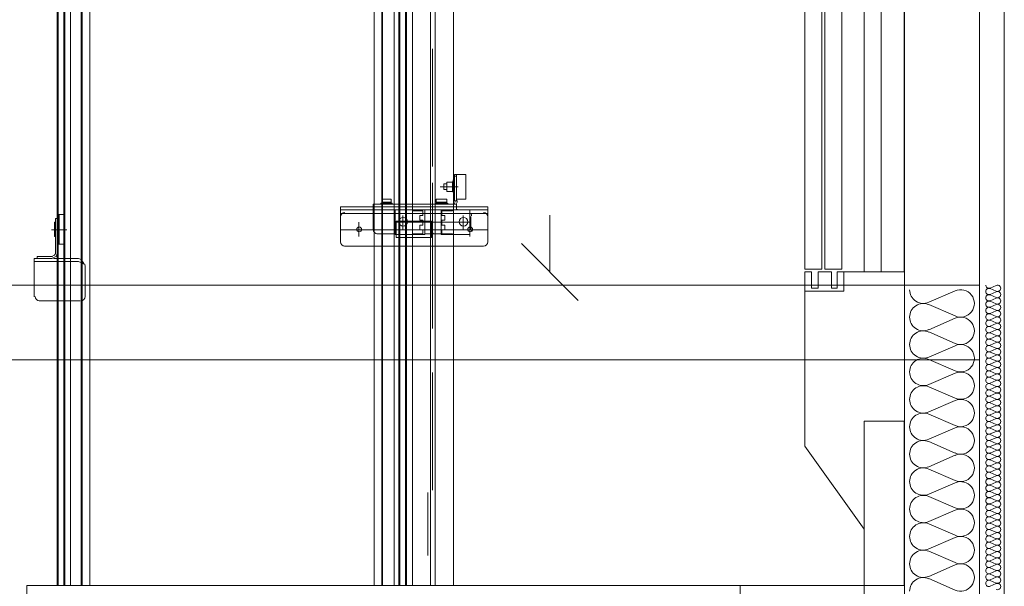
# Model space of a CAD drawing. Header units: millimetres. Extents: x 178516 to 426772, y -178579 to -115871.
# Tile 232 of 256: x 350257 to 352232, y -134884 to -133747. Entities that reach past the tile are written whole.
import ezdxf

# ---------------------------------------------------------------- set-up
doc = ezdxf.new("R2010")
doc.units = ezdxf.units.MM
doc.header["$MEASUREMENT"] = 0
doc.layers.get('0').update_dxf_attribs({"color": 252, "lineweight": 5})
for name, color, linetype, lineweight in [('Nowe_320-W Umeblowanie_Nr_pióra__103', 252, 'Continuous', 5), ('Nowe_320-W Umeblowanie_Nr_pióra__181', 252, 'Continuous', 5), ('Nowe_820-G Rysunki Obrazki_Nr_pióra__1', 252, 'Continuous', 5), ('Nowe_820-G Rysunki Obrazki_Nr_pióra__181', 252, 'Continuous', 5), ('Nowe_820-G Rysunki Obrazki_Nr_pióra__27', 252, 'Continuous', 5), ('Nowe_820-G Rysunki Obrazki_Nr_pióra__7', 252, 'Continuous', 5)]:
    doc.layers.add(name, color=color, linetype=linetype, lineweight=lineweight)

# ---------------------------------------------------------------- blocks, each defined once
blk = doc.blocks.new('podkład 20251118')
at = {"color": 252, "linetype": 'Continuous', "lineweight": 5}
for p, q in [((351320.6, -134253.4), (351320.6, -134139.4)), ((351263.6, -134196.4), (351377.6, -134310.4))]:
    blk.add_line(p, q, dxfattribs=at)
at = {"layer": 'Nowe_320-W Umeblowanie_Nr_pióra__103', "color": 252, "linetype": 'Continuous', "lineweight": 5}
for p, q in [((352081, -134314.2), (352133.5, -134291.4)), ((352133.5, -134341.7), (352081, -134318.8)), ((352081, -134369.2), (352133.5, -134346.3)), ((352133.5, -134396.7), (352081, -134373.8)), ((352081, -134424.2), (352133.5, -134401.3)), ((352133.5, -134451.7), (352081, -134428.8)), ((352081, -134479.2), (352133.5, -134456.3)), ((352133.5, -134506.6), (352081, -134483.8)), ((352081, -134534.1), (352133.5, -134511.3)), ((352133.5, -134561.6), (352081, -134538.8)), ((352081, -134589.1), (352133.5, -134566.2)), ((352133.5, -134616.6), (352081, -134593.7)), ((352081, -134644.1), (352133.5, -134621.2)), ((352133.5, -134671.6), (352081, -134648.7)), ((352081, -134699.1), (352133.5, -134676.2)), ((352133.5, -134726.6), (352081, -134703.7)), ((352081, -134754.1), (352133.5, -134731.2)), ((352133.5, -134781.5), (352081, -134758.7)), ((352081, -134809), (352133.5, -134786.2)), ((352133.5, -134836.5), (352081, -134813.7)), ((352081, -134864), (352133.5, -134841.1)), ((352133.5, -134891.5), (352081, -134868.6))]:
    blk.add_line(p, q, dxfattribs=at)
at = {"layer": 'Nowe_320-W Umeblowanie_Nr_pióra__103', "color": 252, "linetype": 'Continuous', "lineweight": 5, "extrusion": (0, 0, -1)}
for centre, major_axis, start_param, end_param in [((352144.6, -134316.5), (27.6, 0), 4.299595, 8.266775), ((352069.9, -134289), (-27.6, 0), 4.299596, 6.283185), ((352069.9, -134344), (-27.6, 0), 0, 1.98359), ((352069.9, -134344), (-27.6, 0), 4.299596, 6.283185), ((352144.6, -134371.5), (27.6, 0), 4.299595, 8.266775), ((352069.9, -134399), (-27.6, 0), 0, 1.98359), ((352069.9, -134399), (-27.6, 0), 4.299596, 6.283185), ((352144.6, -134426.5), (27.6, 0), 4.299595, 8.266775), ((352069.9, -134454), (-27.6, 0), 0, 1.98359), ((352069.9, -134454), (-27.6, 0), 4.299596, 6.283185), ((352144.6, -134481.5), (-27.6, 0), 1.158002, 5.125182), ((352069.9, -134509), (-27.6, 0), 0, 1.98359), ((352069.9, -134509), (-27.6, 0), 4.299596, 6.283185), ((352144.6, -134536.4), (-27.6, 0), 1.158002, 5.125182), ((352069.9, -134563.9), (27.6, 0), 3.141593, 5.125182), ((352069.9, -134563.9), (-27.6, 0), 4.299596, 6.283185), ((352144.6, -134591.4), (-27.6, 0), 1.158002, 5.125182), ((352069.9, -134618.9), (-27.6, 0), 0, 1.98359), ((352069.9, -134618.9), (-27.6, 0), 4.299596, 6.283185), ((352144.6, -134646.4), (-27.6, 0), 1.158002, 5.125182), ((352069.9, -134673.9), (-27.6, 0), 0, 1.98359), ((352069.9, -134673.9), (-27.6, 0), 4.299596, 6.283185), ((352144.6, -134701.4), (-27.6, 0), 1.158002, 5.125182), ((352069.9, -134728.9), (-27.6, 0), 0, 1.98359), ((352069.9, -134728.9), (-27.6, 0), 4.299596, 6.283185), ((352144.6, -134756.4), (27.6, 0), 4.299595, 8.266775), ((352069.9, -134783.9), (-27.6, 0), 0, 1.98359), ((352144.6, -134811.3), (27.6, 0), 4.299595, 8.266775), ((352069.9, -134783.9), (-27.6, 0), 4.299596, 6.283185), ((352069.9, -134838.8), (-27.6, 0), 0, 1.98359), ((352069.9, -134838.8), (-27.6, 0), 4.299596, 6.283185), ((352144.6, -134866.3), (27.6, 0), 4.299595, 8.266775), ((352069.9, -134893.8), (-27.6, 0), 0, 1.98359)]:
    blk.add_ellipse(centre, major_axis=major_axis, ratio=0.994269, start_param=start_param, end_param=end_param, dxfattribs=at)
at = {"layer": 'Nowe_320-W Umeblowanie_Nr_pióra__181', "color": 252, "linetype": 'Continuous', "lineweight": 5}
for p, q in [((352216.1, -134280.4), (352204, -134285.7)), ((352204, -134286.7), (352216.1, -134292)), ((352216.1, -134293.1), (352204, -134298.4)), ((352204, -134299.5), (352216.1, -134304.7)), ((352216.1, -134305.8), (352204, -134311.1)), ((352204, -134312.2), (352216.1, -134317.5)), ((352216.1, -134318.5), (352204, -134323.8)), ((352204, -134324.9), (352216.1, -134330.2)), ((352216.1, -134331.3), (352204, -134336.6)), ((352204, -134337.6), (352216.1, -134342.9)), ((352216.1, -134344), (352204, -134349.3)), ((352204, -134350.4), (352216.1, -134355.7)), ((352216.1, -134356.7), (352204, -134362)), ((352204, -134363.1), (352216.1, -134368.4)), ((352216.1, -134369.5), (352204, -134374.7)), ((352204, -134375.8), (352216.1, -134381.1)), ((352216.1, -134382.2), (352204, -134387.5)), ((352204, -134388.5), (352216.1, -134393.8)), ((352216.1, -134394.9), (352204, -134400.2)), ((352204, -134401.3), (352216.1, -134406.6)), ((352216.1, -134407.6), (352204, -134412.9)), ((352204, -134414), (352216.1, -134419.3)), ((352216.1, -134420.4), (352204, -134425.7)), ((352204, -134426.7), (352216.1, -134432)), ((352216.1, -134433.1), (352204, -134438.4)), ((352204, -134439.4), (352216.1, -134444.7)), ((352216.1, -134445.8), (352204, -134451.1)), ((352204, -134452.2), (352216.1, -134457.5)), ((352216.1, -134458.5), (352204, -134463.8)), ((352204, -134464.9), (352216.1, -134470.2)), ((352216.1, -134471.3), (352204, -134476.6)), ((352204, -134477.6), (352216.1, -134482.9)), ((352216.1, -134484), (352204, -134489.3)), ((352204, -134490.4), (352216.1, -134495.7)), ((352216.1, -134496.7), (352204, -134502)), ((352204, -134503.1), (352216.1, -134508.4)), ((352216.1, -134509.4), (352204, -134514.7)), ((352204, -134515.8), (352216.1, -134521.1)), ((352216.1, -134522.2), (352204, -134527.5)), ((352204, -134528.5), (352216.1, -134533.8)), ((352216.1, -134534.9), (352204, -134540.2)), ((352204, -134541.3), (352216.1, -134546.6)), ((352216.1, -134547.6), (352204, -134552.9)), ((352204, -134554), (352216.1, -134559.3)), ((352216.1, -134560.4), (352204, -134565.7)), ((352204, -134566.7), (352216.1, -134572)), ((352216.1, -134573.1), (352204, -134578.4)), ((352204, -134579.4), (352216.1, -134584.7)), ((352216.1, -134585.8), (352204, -134591.1)), ((352204, -134592.2), (352216.1, -134597.5)), ((352216.1, -134598.5), (352204, -134603.8)), ((352204, -134604.9), (352216.1, -134610.2)), ((352216.1, -134611.3), (352204, -134616.6)), ((352204, -134617.6), (352216.1, -134622.9)), ((352216.1, -134624), (352204, -134629.3)), ((352204, -134630.4), (352216.1, -134635.7)), ((352216.1, -134636.7), (352204, -134642)), ((352204, -134643.1), (352216.1, -134648.4)), ((352216.1, -134649.4), (352204, -134654.7)), ((352204, -134655.8), (352216.1, -134661.1)), ((352216.1, -134662.2), (352204, -134667.5)), ((352204, -134668.5), (352216.1, -134673.8)), ((352216.1, -134674.9), (352204, -134680.2)), ((352204, -134681.3), (352216.1, -134686.6)), ((352216.1, -134687.6), (352204, -134692.9)), ((352204, -134694), (352216.1, -134699.3)), ((352216.1, -134700.4), (352204, -134705.7)), ((352204, -134706.7), (352216.1, -134712)), ((352216.1, -134713.1), (352204, -134718.4)), ((352204, -134719.4), (352216.1, -134724.7)), ((352216.1, -134725.8), (352204, -134731.1)), ((352204, -134732.2), (352216.1, -134737.5)), ((352216.1, -134738.5), (352204, -134743.8)), ((352204, -134744.9), (352216.1, -134750.2)), ((352216.1, -134751.3), (352204, -134756.6)), ((352204, -134757.6), (352216.1, -134762.9)), ((352216.1, -134764), (352204, -134769.3)), ((352204, -134770.4), (352216.1, -134775.6)), ((352216.1, -134776.7), (352204, -134782)), ((352204, -134783.1), (352216.1, -134788.4)), ((352216.1, -134789.4), (352204, -134794.7)), ((352204, -134795.8), (352216.1, -134801.1)), ((352216.1, -134802.2), (352204, -134807.5)), ((352204, -134808.5), (352216.1, -134813.8)), ((352216.1, -134814.9), (352204, -134820.2)), ((352204, -134821.3), (352216.1, -134826.6)), ((352216.1, -134827.6), (352204, -134832.9)), ((352204, -134834), (352216.1, -134839.3)), ((352216.1, -134840.4), (352204, -134845.6)), ((352204, -134846.7), (352216.1, -134852)), ((352216.1, -134853.1), (352204, -134858.4)), ((352204, -134859.4), (352216.1, -134864.7)), ((352216.1, -134865.8), (352204, -134871.1)), ((352204, -134872.2), (352216.1, -134877.5)), ((352216.1, -134878.5), (352204, -134883.8))]:
    blk.add_line(p, q, dxfattribs=at)
for centre, major_axis, start_param, end_param in [((352201.4, -134279.8), (6.38, 0), 3.141593, 5.125182), ((352201.4, -134292.6), (6.38, 0), 1.158003, 3.141593), ((352218.6, -134286.2), (-6.38, 0), 1.158002, 5.125182), ((352201.4, -134292.6), (6.38, 0), 3.141593, 5.125182), ((352201.4, -134305.3), (6.38, 0), 1.158003, 3.141593), ((352201.4, -134305.3), (6.38, 0), 3.141593, 5.125182), ((352218.6, -134298.9), (6.38, 0), 4.299595, 8.266775), ((352218.6, -134311.6), (6.38, 0), 4.299595, 8.266775), ((352201.4, -134318), (-6.38, 0), 4.299596, 6.283185), ((352201.4, -134318), (6.38, 0), 3.141593, 5.125182), ((352201.4, -134330.7), (6.38, 0), 1.158003, 3.141593), ((352218.6, -134324.4), (6.38, 0), 4.299595, 8.266775), ((352201.4, -134330.7), (6.38, 0), 3.141593, 5.125182), ((352201.4, -134343.5), (6.38, 0), 1.158003, 3.141593), ((352201.4, -134343.5), (6.38, 0), 3.141593, 5.125182), ((352218.6, -134337.1), (6.38, 0), 4.299595, 8.266775), ((352218.6, -134349.8), (-6.38, 0), 1.158002, 5.125182), ((352201.4, -134356.2), (6.38, 0), 1.158003, 3.141593), ((352201.4, -134356.2), (6.38, 0), 3.141593, 5.125182), ((352201.4, -134368.9), (6.38, 0), 1.158003, 3.141593), ((352218.6, -134362.6), (6.38, 0), 4.299595, 8.266775), ((352201.4, -134368.9), (6.38, 0), 3.141593, 5.125182), ((352201.4, -134381.6), (6.38, 0), 1.158003, 3.141593), ((352201.4, -134381.6), (6.38, 0), 3.141593, 5.125182), ((352218.6, -134375.3), (6.38, 0), 4.299595, 8.266775), ((352218.6, -134388), (6.38, 0), 4.299595, 8.266775), ((352201.4, -134394.4), (6.38, 0), 1.158003, 3.141593), ((352201.4, -134394.4), (6.38, 0), 3.141593, 5.125182), ((352201.4, -134407.1), (6.38, 0), 1.158003, 3.141593), ((352201.4, -134407.1), (6.38, 0), 3.141593, 5.125182), ((352218.6, -134400.7), (-6.38, 0), 1.158002, 5.125182), ((352218.6, -134413.5), (6.38, 0), 4.299595, 8.266775), ((352201.4, -134419.8), (6.38, 0), 1.158003, 3.141593), ((352201.4, -134419.8), (6.38, 0), 3.141593, 5.125182), ((352201.4, -134432.6), (-6.38, 0), 4.299596, 6.283185), ((352218.6, -134426.2), (6.38, 0), 4.299595, 8.266775), ((352201.4, -134432.6), (6.38, 0), 3.141593, 5.125182), ((352201.4, -134445.3), (6.38, 0), 1.158003, 3.141593), ((352201.4, -134445.3), (6.38, 0), 3.141593, 5.125182), ((352218.6, -134438.9), (6.38, 0), 4.299595, 8.266775), ((352218.6, -134451.6), (6.38, 0), 4.299595, 8.266775), ((352201.4, -134458), (6.38, 0), 1.158003, 3.141593), ((352201.4, -134458), (6.38, 0), 3.141593, 5.125182), ((352201.4, -134470.7), (6.38, 0), 1.158003, 3.141593), ((352218.6, -134464.4), (6.38, 0), 4.299595, 8.266775), ((352201.4, -134470.7), (6.38, 0), 3.141593, 5.125182), ((352201.4, -134483.5), (6.38, 0), 1.158003, 3.141593), ((352201.4, -134483.5), (6.38, 0), 3.141593, 5.125182), ((352218.6, -134477.1), (6.38, 0), 4.299595, 8.266775), ((352218.6, -134489.8), (6.38, 0), 4.299595, 8.266775), ((352201.4, -134496.2), (6.38, 0), 1.158003, 3.141593), ((352201.4, -134496.2), (6.38, 0), 3.141593, 5.125182), ((352201.4, -134508.9), (6.38, 0), 1.158003, 3.141593), ((352218.6, -134502.6), (6.38, 0), 4.299595, 8.266775), ((352201.4, -134508.9), (6.38, 0), 3.141593, 5.125182), ((352201.4, -134521.6), (6.38, 0), 1.158003, 3.141593), ((352201.4, -134521.6), (6.38, 0), 3.141593, 5.125182), ((352218.6, -134515.3), (-6.38, 0), 1.158002, 5.125182), ((352218.6, -134528), (6.38, 0), 4.299595, 8.266775), ((352201.4, -134534.4), (6.38, 0), 1.158003, 3.141593), ((352201.4, -134534.4), (6.38, 0), 3.141593, 5.125182), ((352201.4, -134547.1), (-6.38, 0), 4.299596, 6.283185), ((352218.6, -134540.7), (6.38, 0), 4.299595, 8.266775), ((352201.4, -134547.1), (6.38, 0), 3.141593, 5.125182), ((352201.4, -134559.8), (6.38, 0), 1.158003, 3.141593), ((352201.4, -134559.8), (6.38, 0), 3.141593, 5.125182), ((352218.6, -134553.5), (6.38, 0), 4.299595, 8.266775), ((352218.6, -134566.2), (-6.38, 0), 1.158002, 5.125182), ((352201.4, -134572.5), (6.38, 0), 1.158003, 3.141593), ((352201.4, -134572.5), (6.38, 0), 3.141593, 5.125182), ((352201.4, -134585.3), (6.38, 0), 1.158003, 3.141593), ((352218.6, -134578.9), (6.38, 0), 4.299595, 8.266775), ((352218.6, -134591.6), (6.38, 0), 4.299595, 8.266775), ((352201.4, -134585.3), (6.38, 0), 3.141593, 5.125182), ((352201.4, -134598), (6.38, 0), 1.158003, 3.141593), ((352201.4, -134598), (6.38, 0), 3.141593, 5.125182), ((352201.4, -134610.7), (6.38, 0), 1.158003, 3.141593), ((352218.6, -134604.4), (6.38, 0), 4.299595, 8.266775), ((352201.4, -134610.7), (6.38, 0), 3.141593, 5.125182), ((352201.4, -134623.5), (6.38, 0), 1.158003, 3.141593), ((352201.4, -134623.5), (6.38, 0), 3.141593, 5.125182), ((352218.6, -134617.1), (6.38, 0), 4.299595, 8.266775), ((352218.6, -134629.8), (-6.38, 0), 1.158002, 5.125182), ((352201.4, -134636.2), (6.38, 0), 1.158003, 3.141593), ((352201.4, -134636.2), (6.38, 0), 3.141593, 5.125182), ((352201.4, -134648.9), (6.38, 0), 1.158003, 3.141593), ((352218.6, -134642.5), (6.38, 0), 4.299595, 8.266775), ((352201.4, -134648.9), (6.38, 0), 3.141593, 5.125182), ((352201.4, -134661.6), (-6.38, 0), 4.299596, 6.283185), ((352201.4, -134661.6), (6.38, 0), 3.141593, 5.125182), ((352218.6, -134655.3), (6.38, 0), 4.299595, 8.266775), ((352218.6, -134668), (6.38, 0), 4.299595, 8.266775), ((352201.4, -134674.4), (6.38, 0), 1.158003, 3.141593), ((352201.4, -134674.4), (6.38, 0), 3.141593, 5.125182), ((352201.4, -134687.1), (6.38, 0), 1.158003, 3.141593), ((352218.6, -134680.7), (-6.38, 0), 1.158002, 5.125182), ((352201.4, -134687.1), (6.38, 0), 3.141593, 5.125182), ((352201.4, -134699.8), (6.38, 0), 1.158003, 3.141593), ((352201.4, -134699.8), (6.38, 0), 3.141593, 5.125182), ((352218.6, -134693.5), (6.38, 0), 4.299595, 8.266775), ((352218.6, -134706.2), (6.38, 0), 4.299595, 8.266775), ((352201.4, -134712.5), (6.38, 0), 1.158003, 3.141593), ((352201.4, -134712.5), (6.38, 0), 3.141593, 5.125182), ((352201.4, -134725.3), (6.38, 0), 1.158003, 3.141593), ((352218.6, -134718.9), (6.38, 0), 4.299595, 8.266775), ((352201.4, -134725.3), (6.38, 0), 3.141593, 5.125182), ((352201.4, -134738), (6.38, 0), 1.158003, 3.141593), ((352201.4, -134738), (6.38, 0), 3.141593, 5.125182), ((352218.6, -134731.6), (6.38, 0), 4.299595, 8.266775), ((352218.6, -134744.4), (-6.38, 0), 1.158002, 5.125182), ((352201.4, -134750.7), (6.38, 0), 1.158003, 3.141593), ((352201.4, -134750.7), (6.38, 0), 3.141593, 5.125182), ((352201.4, -134763.5), (6.38, 0), 1.158003, 3.141593), ((352218.6, -134757.1), (6.38, 0), 4.299595, 8.266775), ((352201.4, -134763.5), (6.38, 0), 3.141593, 5.125182), ((352201.4, -134776.2), (-6.38, 0), 4.299596, 6.283185), ((352201.4, -134776.2), (6.38, 0), 3.141593, 5.125182), ((352201.4, -134788.9), (6.38, 0), 1.158003, 3.141593), ((352218.6, -134769.8), (6.38, 0), 4.299595, 8.266775), ((352218.6, -134782.5), (6.38, 0), 4.299595, 8.266775), ((352201.4, -134788.9), (6.38, 0), 3.141593, 5.125182), ((352201.4, -134801.6), (6.38, 0), 1.158003, 3.141593), ((352201.4, -134801.6), (6.38, 0), 3.141593, 5.125182), ((352218.6, -134795.3), (-6.38, 0), 1.158002, 5.125182), ((352218.6, -134808), (6.38, 0), 4.299595, 8.266775), ((352201.4, -134814.4), (6.38, 0), 1.158003, 3.141593), ((352201.4, -134814.4), (6.38, 0), 3.141593, 5.125182), ((352201.4, -134827.1), (6.38, 0), 1.158003, 3.141593), ((352218.6, -134820.7), (6.38, 0), 4.299595, 8.266775), ((352201.4, -134827.1), (6.38, 0), 3.141593, 5.125182), ((352201.4, -134839.8), (6.38, 0), 1.158003, 3.141593), ((352201.4, -134839.8), (6.38, 0), 3.141593, 5.125182), ((352218.6, -134833.5), (6.38, 0), 4.299595, 8.266775), ((352218.6, -134846.2), (6.38, 0), 4.299595, 8.266775), ((352201.4, -134852.5), (6.38, 0), 1.158003, 3.141593), ((352201.4, -134852.5), (6.38, 0), 3.141593, 5.125182), ((352201.4, -134865.3), (6.38, 0), 1.158003, 3.141593), ((352218.6, -134858.9), (-6.38, 0), 1.158002, 5.125182), ((352201.4, -134865.3), (6.38, 0), 3.141593, 5.125182), ((352201.4, -134878), (6.38, 0), 1.158003, 3.141593), ((352201.4, -134878), (6.38, 0), 3.141593, 5.125182), ((352218.6, -134871.6), (6.38, 0), 4.299595, 8.266775), ((352218.6, -134884.4), (6.38, 0), 4.299595, 8.266775)]:
    blk.add_ellipse(centre, major_axis=major_axis, ratio=0.99737, start_param=start_param, end_param=end_param, dxfattribs=at)
at = {"layer": 'Nowe_820-G Rysunki Obrazki_Nr_pióra__1', "color": 252, "linetype": 'Continuous', "lineweight": 5}
for p, q in [((352032.3, -138229.8), (352032.3, -130570.7)), ((352182.3, -138229.8), (352182.3, -130567.7)), ((352182.3, -134279.8), (349951.5, -134279.8)), ((352182.3, -134429.8), (349951.5, -134429.8))]:
    blk.add_line(p, q, dxfattribs=at)
at = {"layer": 'Nowe_820-G Rysunki Obrazki_Nr_pióra__181', "color": 252, "linetype": 'Continuous', "lineweight": 5}
for p, q in [((350359.1, -134670.8), (350359.1, -132442.9)), ((351008.1, -134670.8), (351008.1, -132442.9)), ((350397.5, -134670.8), (350397.5, -132790.4)), ((350967.8, -134670.8), (350967.8, -132790.4)), ((350332.2, -134670.8), (350332.2, -133533.4)), ((350334.2, -134670.8), (350334.2, -133533.4)), ((350345.7, -134670.8), (350345.7, -133533.4)), ((350347.6, -134670.8), (350347.6, -133533.4)), ((350380.2, -134670.8), (350380.2, -133533.4)), ((350382.2, -134670.8), (350382.2, -133533.4)), ((350983.1, -134670.8), (350983.1, -133533.4)), ((350985, -134670.8), (350985, -133533.4)), ((351017.7, -134670.8), (351017.7, -133533.4)), ((351019.6, -134670.8), (351019.6, -133533.4)), ((351031.1, -134670.8), (351031.1, -133533.4)), ((351033, -134670.8), (351033, -133533.4)), ((351044.6, -133533.4), (351044.6, -134670.8)), ((351081, -134670.8), (351081, -133533.4)), ((351090.6, -134670.8), (351090.6, -133533.4)), ((351127.1, -134670.8), (351127.1, -133533.4)), ((351084.9, -134021.1), (351084.9, -133806.1)), ((351084.9, -134042.2), (351084.9, -133825.3)), ((351127.1, -134067.2), (351125.2, -134074.9)), ((351127.1, -134097.9), (351127.1, -134067.2)), ((351127.1, -134067.2), (351129, -134067.2)), ((351129, -134111.4), (351129, -134057.6)), ((351129, -134057.6), (351129, -134061.4)), ((351129, -134057.6), (351152.1, -134057.6)), ((351129, -134061.4), (351132.9, -134061.4)), ((351132.9, -134107.5), (351132.9, -134057.6)), ((351132.9, -134071), (351132.9, -134094.1)), ((351152.1, -134057.6), (351152.1, -134059.5)), ((351152.1, -134074.9), (351152.1, -134057.6)), ((351152.1, -134067.2), (351152.1, -134059.5)), ((351152.1, -134076.8), (351152.1, -134067.2)), ((351084.9, -134074.9), (351084.9, -134201.6)), ((351100.2, -134082.6), (351136.7, -134082.6)), ((351107.9, -134086.4), (351107.9, -134076.8)), ((351107.9, -134076.8), (351107.9, -134086.4)), ((351113.7, -134076.8), (351107.9, -134076.8)), ((351107.9, -134088.3), (351107.9, -134086.4)), ((351113.7, -134088.3), (351107.9, -134088.3)), ((351113.7, -134092.2), (351113.7, -134073)), ((351125.2, -134073), (351113.7, -134073)), ((351125.2, -134092.2), (351125.2, -134073)), ((351127.1, -134096), (351125.2, -134088.3)), ((351152.1, -134090.2), (351152.1, -134074.9)), ((351152.1, -134086.4), (351152.1, -134076.8)), ((351152.1, -134097.9), (351152.1, -134086.4)), ((351152.1, -134107.5), (351152.1, -134090.2)), ((350983.1, -134107.5), (351002.3, -134107.5)), ((350983.1, -134107.5), (350983.1, -134115.2)), ((351002.3, -134115.2), (351002.3, -134107.5)), ((351092.6, -134113.3), (351092.6, -134107.5)), ((351092.6, -134107.5), (351094.5, -134107.5)), ((351094.5, -134107.5), (351111.8, -134107.5)), ((351113.7, -134107.5), (351111.8, -134107.5)), ((351125.2, -134092.2), (351113.7, -134092.2)), ((351113.7, -134113.3), (351113.7, -134107.5)), ((351127.1, -134097.9), (351129, -134097.9)), ((351132.9, -134107.5), (351132.9, -134111.4)), ((351152.1, -134107.5), (351132.9, -134107.5)), ((351152.1, -134105.6), (351152.1, -134097.9)), ((351152.1, -134107.5), (351152.1, -134105.6)), ((350900.6, -134122.9), (351194.3, -134122.9)), ((350900.6, -134193.9), (350900.6, -134122.9)), ((351194.3, -134128.6), (350900.6, -134128.6)), ((350965.8, -134117.1), (351132.9, -134117.1)), ((350965.8, -134169), (350965.8, -134117.1)), ((350981.2, -134115.2), (351004.2, -134115.2)), ((350981.2, -134117.1), (350981.2, -134115.2)), ((350983.1, -134113.3), (351002.3, -134113.3)), ((351004.2, -134117.1), (351004.2, -134115.2)), ((351046.5, -134128.6), (351010, -134128.6)), ((351010, -134178.6), (351010, -134128.6)), ((351046.5, -134128.6), (351046.5, -134130.6)), ((351046.5, -134128.6), (351069.5, -134128.6)), ((351065.7, -134130.6), (351046.5, -134130.6)), ((351065.7, -134140.2), (351065.7, -134130.6)), ((351069.5, -134178.6), (351069.5, -134128.6)), ((351069.5, -134128.6), (351069.5, -134178.6)), ((351084.9, -134345.6), (351084.9, -134130.6)), ((351090.6, -134117.1), (351090.6, -134115.2)), ((351090.6, -134115.2), (351115.6, -134115.2)), ((351092.6, -134113.3), (351113.7, -134113.3)), ((351094.5, -134113.3), (351094.5, -134115.2)), ((351102.2, -134128.6), (351102.2, -134178.6)), ((351102.2, -134178.6), (351102.2, -134128.6)), ((351102.2, -134128.6), (351159.8, -134128.6)), ((351104.1, -134130.6), (351104.1, -134140.2)), ((351104.1, -134130.6), (351125.2, -134130.6)), ((351111.8, -134113.3), (351111.8, -134115.2)), ((351115.6, -134117.1), (351115.6, -134115.2)), ((351125.2, -134128.6), (351125.2, -134130.6)), ((351132.9, -134117.1), (351132.9, -134128.6)), ((351159.8, -134128.6), (351159.8, -134178.6)), ((351196.2, -134122.9), (351194.3, -134122.9)), ((351194.3, -134128.6), (351196.2, -134128.6)), ((351196.2, -134193.9), (351196.2, -134122.9)), ((350328.4, -134217), (350328.4, -134145.9)), ((350328.4, -134145.9), (350332.2, -134145.9)), ((350332.2, -134197.8), (350332.2, -134138.2)), ((350332.2, -134138.2), (350345.7, -134138.2)), ((350336.1, -134197.8), (350336.1, -134138.2)), ((350345.7, -134197.8), (350345.7, -134138.2)), ((350900.6, -134136.3), (350908.2, -134136.3)), ((350908.2, -134136.3), (351196.2, -134136.3)), ((351025.4, -134169), (351025.4, -134140.2)), ((351059.9, -134149.8), (351059.9, -134140.2)), ((351065.7, -134140.2), (351059.9, -134140.2)), ((351065.7, -134149.8), (351059.9, -134149.8)), ((351065.7, -134159.4), (351065.7, -134149.8)), ((351084.9, -134366.7), (351084.9, -134149.8)), ((351104.1, -134140.2), (351109.8, -134140.2)), ((351104.1, -134149.8), (351104.1, -134159.4)), ((351104.1, -134149.8), (351109.8, -134149.8)), ((351109.8, -134140.2), (351109.8, -134149.8)), ((351146.3, -134169), (351146.3, -134140.2)), ((351161.7, -134169), (351161.7, -134142.1)), ((350320.7, -134169), (350351.4, -134169)), ((350326.5, -134153.6), (350326.5, -134182.4)), ((350328.4, -134153.6), (350326.5, -134153.6)), ((350332.2, -134153.6), (350332.2, -134217)), ((351196.2, -134169), (350900.6, -134169)), ((350937, -134153.6), (350937, -134182.4)), ((351159.8, -134153.6), (351010, -134153.6)), ((351011.9, -134151.7), (351083, -134151.7)), ((351011.9, -134184.3), (351011.9, -134151.7)), ((351059.9, -134169), (351059.9, -134159.4)), ((351065.7, -134159.4), (351059.9, -134159.4)), ((351065.7, -134169), (351059.9, -134169)), ((351065.7, -134176.6), (351065.7, -134169)), ((351083, -134151.7), (351083, -134184.3)), ((351104.1, -134159.4), (351109.8, -134159.4)), ((351104.1, -134169), (351104.1, -134176.6)), ((351104.1, -134169), (351109.8, -134169)), ((351109.8, -134159.4), (351109.8, -134169)), ((351159.8, -134153.6), (351159.8, -134182.4)), ((350328.4, -134182.4), (350326.5, -134182.4)), ((351010, -134176.6), (350973.5, -134176.6)), ((351069.5, -134178.6), (351010, -134178.6)), ((351083, -134184.3), (351011.9, -134184.3)), ((351046.5, -134178.6), (351046.5, -134176.6)), ((351065.7, -134176.6), (351046.5, -134176.6)), ((351083, -134176.6), (351069.5, -134176.6)), ((351083, -134176.6), (351084.9, -134174.7)), ((351084.9, -134174.7), (351086.8, -134176.6)), ((351102.2, -134176.6), (351086.8, -134176.6)), ((351102.2, -134178.6), (351159.8, -134178.6)), ((351104.1, -134176.6), (351125.2, -134176.6)), ((351125.2, -134178.6), (351125.2, -134176.6)), ((350332.2, -134197.8), (350345.7, -134197.8)), ((350908.2, -134201.6), (351186.6, -134201.6)), ((350286.2, -134226.6), (350286.2, -134303.4)), ((350286.2, -134226.6), (350322.6, -134226.6)), ((350291.9, -134222.7), (350291.9, -134226.6)), ((350291.9, -134222.7), (350322.6, -134222.7)), ((350324.6, -134226.6), (350374.5, -134226.6)), ((350374.5, -134226.6), (350380.2, -134228.5)), ((350380.2, -134228.5), (350384.1, -134234.2)), ((350286.2, -134232.3), (350374.5, -134232.3)), ((350374.5, -134232.3), (350384.1, -134236.2)), ((350384.1, -134234.2), (350386, -134238.1)), ((350384.1, -134236.2), (350386, -134238.1)), ((350387.9, -134303.4), (350387.9, -134241.9)), ((350295.8, -134311), (350378.3, -134311)), ((351084.9, -134670.1), (351084.9, -134455)), ((351084.9, -134691.2), (351084.9, -134474.2)), ((350332.2, -134882), (350332.2, -134670.8)), ((350334.2, -134882), (350334.2, -134670.8)), ((350345.7, -134882), (350345.7, -134670.8)), ((350347.6, -134882), (350347.6, -134670.8)), ((350359.1, -134882), (350359.1, -134670.8)), ((350380.2, -134882), (350380.2, -134670.8)), ((350382.2, -134882), (350382.2, -134670.8)), ((350397.5, -134882), (350397.5, -134670.8)), ((350967.8, -134882), (350967.8, -134670.8)), ((350983.1, -134882), (350983.1, -134670.8)), ((350985, -134882), (350985, -134670.8)), ((351008.1, -134882), (351008.1, -134670.8)), ((351017.7, -134882), (351017.7, -134670.8)), ((351019.6, -134882), (351019.6, -134670.8)), ((351031.1, -134882), (351031.1, -134670.8)), ((351033, -134882), (351033, -134670.8)), ((351044.6, -134670.8), (351044.6, -134882)), ((351081, -134882), (351081, -134670.8)), ((351090.6, -134882), (351090.6, -134670.8)), ((351127.1, -134882), (351127.1, -134670.8))]:
    blk.add_line(p, q, dxfattribs=at)
for centre, radius, start, end in [((351124.2, -134110.4), 6.72, 270, 0), ((351124.3, -134110.4), 10.5, 326.6216, 0.1542), ((351139.8, -134127.7), 4.98, 179.9685, 191.2667), ((350909.2, -134143), 8.64, 90, 180), ((351026.3, -134152.6), 8.64, 90, 180), ((351026.3, -134152.6), 8.64, 0, 90), ((351147.3, -134152.6), 8.64, 90, 180), ((351147.3, -134152.6), 8.64, 360, 90), ((351154.9, -134141.1), 8.65, 0.084, 28.6147), ((351187.6, -134143), 8.64, 0, 90), ((350938, -134168), 4.8, 90.0462, 179.9538), ((350938, -134168), 4.8, 180.0462, 269.9538), ((350938, -134168), 4.8, 0.0462, 89.9538), ((350938, -134168), 4.8, 270.0462, 359.9538), ((350974.5, -134168), 8.64, 180, 270), ((351026.3, -134152.6), 8.64, 180, 270), ((351026.3, -134152.6), 8.64, 270, 0), ((351147.3, -134152.6), 8.64, 180, 270), ((351147.3, -134152.6), 8.64, 270, 0), ((351160.7, -134168), 4.8, 90.0462, 179.9538), ((351160.7, -134168), 4.8, 180.0462, 269.9538), ((351160.7, -134168), 4.8, 0.0462, 89.9538), ((351160.7, -134168), 4.8, 270.0462, 359.9538), ((351154.9, -134168), 8.65, 331.3853, 359.916), ((350909.2, -134193), 8.64, 180, 270), ((351187.6, -134193), 8.64, 270, 360), ((350323.6, -134216), 8.64, 270, 0), ((350323.6, -134216), 4.8, 270.0462, 359.9538), ((350379.5, -134240.9), 8.39, 359.8325, 22.2359), ((350296.7, -134302.4), 8.64, 180, 270), ((350379.3, -134302.4), 8.64, 270, 0)]:
    blk.add_arc(centre, radius, start, end, dxfattribs=at)
at = {"layer": 'Nowe_820-G Rysunki Obrazki_Nr_pióra__27', "color": 252, "linetype": 'Continuous', "lineweight": 5}
blk.add_line((352232.3, -138232.1), (352232.3, -130371.6), dxfattribs=at)
at = {"layer": 'Nowe_820-G Rysunki Obrazki_Nr_pióra__7', "color": 252, "linetype": 'Continuous', "lineweight": 5}
for p, q in [((351950.8, -132070.4), (351950.8, -134253.4)), ((352031.4, -134253.4), (352031.4, -132070.4)), ((351831.8, -134247.7), (351831.8, -132227.8)), ((351866.3, -134247.7), (351866.3, -132227.8)), ((351872.1, -134247.7), (351872.1, -132227.8)), ((351906.6, -134247.7), (351906.6, -132227.8)), ((351985.4, -132250.9), (351985.4, -134253.4)), ((351950.8, -133804.2), (351950.8, -134253.4)), ((351866.3, -134247.7), (351831.8, -134247.7)), ((351906.6, -134247.7), (351872.1, -134247.7)), ((351831.8, -134602.9), (351831.8, -134253.4)), ((351831.8, -134253.4), (351845.2, -134253.4)), ((351831.8, -134291.8), (351831.8, -134253.4)), ((351845.2, -134253.4), (351845.2, -134286.1)), ((351858.6, -134286.1), (351858.6, -134253.4)), ((351858.6, -134253.4), (351885.5, -134253.4)), ((351885.5, -134253.4), (351885.5, -134286.1)), ((351897, -134286.1), (351897, -134253.4)), ((351897, -134253.4), (351910.5, -134253.4)), ((351910.5, -134253.4), (351910.5, -134291.8)), ((351910.5, -134253.4), (351985.4, -134253.4)), ((351950.8, -134253.4), (352031.4, -134253.4)), ((351845.2, -134286.1), (351858.6, -134286.1)), ((351885.5, -134286.1), (351897, -134286.1)), ((351910.5, -134291.8), (351831.8, -134291.8)), ((352031.4, -134553), (351950.8, -134553)), ((351950.8, -134553), (351950.8, -134882)), ((352031.4, -134882), (352031.4, -134553)), ((351950.8, -134769.5), (351831.8, -134602.9)), ((351076, -134821.9), (351076, -134695.8)), ((350271.1, -136094.3), (350271.1, -134882)), ((350271.1, -134882), (351702.5, -134882)), ((350271.1, -134882), (352032.3, -134882)), ((351702.5, -134882), (351702.5, -136094.3)), ((352032.3, -134882), (351950.8, -134882)), ((351950.8, -134882), (351950.8, -135678.1)), ((352032.3, -135678.1), (352032.3, -134882))]:
    blk.add_line(p, q, dxfattribs=at)

msp = doc.modelspace()

# ---------------------------------------------------------------- block references
msp.add_blockref('podkład 20251118', (0, 0))

doc.saveas('drawing.dxf')
